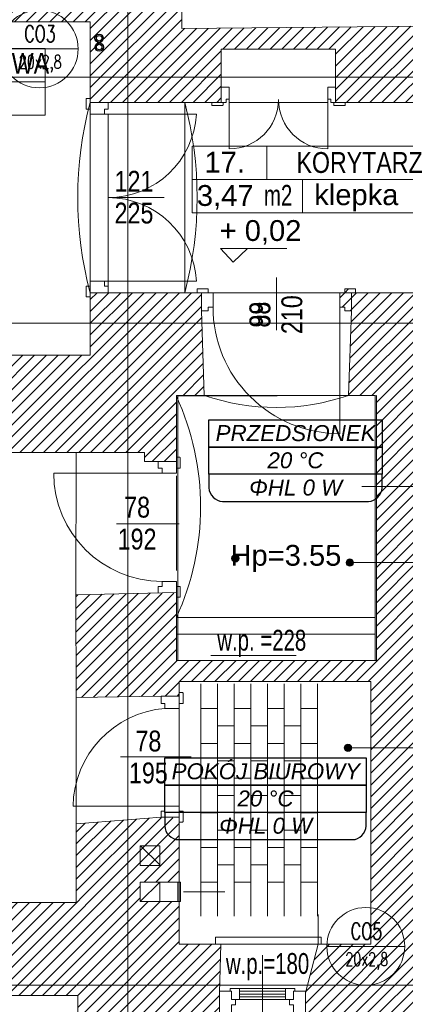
# Model space of a CAD drawing. Header units: millimetres. Extents: x -573548 to 674770, y -210017 to -47794.
# Tile 60 of 234: x 87049 to 89824, y -130159 to -123069. Entities that reach past the tile are written whole.
import ezdxf
from ezdxf.enums import TextEntityAlignment as Align
from ezdxf.lldxf.tags import DXFTag

# ---------------------------------------------------------------- set-up
doc = ezdxf.new("R2010")
doc.units = ezdxf.units.MM
for name, color, linetype, lineweight in [('_S_CO_OPIS_PION', 7, 'Continuous', 13), ('A.03 RZUT PARTERU_is$0$A-DRZWI_Nr_pióra__9', 8, 'Continuous', 9), ('A.03 RZUT PARTERU_is$0$A-OPISY-2_Nr_pióra__2', 8, 'Continuous', 9), ('A.03 RZUT PARTERU_is$0$A-OPISY-3_Nr_pióra__6', 8, 'Continuous', 9), ('A.03 RZUT PARTERU_is$0$A-WIDOK_Nr_pióra__1', 8, 'Continuous', 9), ('A.03 RZUT PARTERU_is$0$A-WYSOKOSCI_Nr_pióra__7', 8, 'Continuous', 9), ('A.03 RZUT PARTERU_is$0$detalokna_Nr_pióra__2', 8, 'Continuous', 9), ('A.03 RZUT PARTERU_is$0$detalokna_Nr_pióra__21', 8, 'Continuous', 9), ('A.03 RZUT PARTERU_is$0$DIM MALY_Nr_pióra__8', 8, 'Continuous', 9), ('A.03 RZUT PARTERU_is$0$Drawing & Figure_Nr_pióra__18', 8, 'Continuous', 9), ('A.03 RZUT PARTERU_is$0$DRZWI_Nr_pióra__41', 8, 'Continuous', 9), ('A.03 RZUT PARTERU_is$0$Koty_Nr_pióra__1', 8, 'Continuous', 9), ('A.03 RZUT PARTERU_is$0$Koty_Nr_pióra__61', 8, 'Continuous', 9), ('A.03 RZUT PARTERU_is$0$linia nadproza_Nr_pióra__1', 8, 'Continuous', 9), ('A.03 RZUT PARTERU_is$0$Nowe_A-OKNA-OPIS_Nr_pióra__59', 8, 'Continuous', 9), ('A.03 RZUT PARTERU_is$0$Nowe_A_płatwie_Nr_pióra__59', 8, 'Continuous', 9), ('A.03 RZUT PARTERU_is$0$opisy inne_Nr_pióra__1', 8, 'Continuous', 9), ('A.03 RZUT PARTERU_is$0$PARAPET_Nr_pióra__7', 8, 'Continuous', 9), ('A.03 RZUT PARTERU_is$0$podciagi_Nr_pióra__1', 8, 'Continuous', 9), ('A.03 RZUT PARTERU_is$0$POSADZKI_Nr_pióra__18', 8, 'Continuous', 9), ('A.03 RZUT PARTERU_is$0$PROG_Nr_pióra__6', 8, 'Continuous', 9), ('A.03 RZUT PARTERU_is$0$SCIANY_KONSTR_Nr_pióra__21', 8, 'Continuous', 9), ('A.03 RZUT PARTERU_is$0$Structural - Bearing_Nr_pióra__21', 8, 'Continuous', 9), ('A.03 RZUT PARTERU_is$0$Structural - Grid', 8, 'Continuous', 9), ('A.03 RZUT PARTERU_is$0$Structural - Grid_Nr_pióra__17', 8, 'Continuous', 9), ('A.03 RZUT PARTERU_is$0$WYCIĄG_Nr_pióra__1', 8, 'Continuous', 9), ('FLUID-Powrót', 7, 'Continuous', 30), ('FLUID-Zasilanie', 7, 'Continuous', 30)]:
    doc.layers.add(name, color=color, linetype=linetype, lineweight=lineweight)
doc.layers.add('SAN_Etykiety pomieszczeń na rzucie', color=7, linetype='Continuous')
doc.styles.add('A.03 RZUT PARTERU_is$0$STYL_AUTOMATYCZNY_2', font='arial.ttf')
doc.styles.add('A.03 RZUT PARTERU_is$0$STYL_AUTOMATYCZNY_3', font='arial.ttf', dxfattribs={"width": 0.8})
doc.styles.add('A.03 RZUT PARTERU_is$0$STYL_AUTOMATYCZNY_4', font='arial.ttf', dxfattribs={"width": 0.7})
doc.styles.add('Etykiety pomieszczeń na rzucie', font='ariali.ttf')
doc.styles.add('JOLARD', font='complex.shx', dxfattribs={"width": 0.7})
tags = doc.linetypes.add('DASH', pattern=[15, 10, -5]).pattern_tags.tags
tags[6:7] = [DXFTag(74, 4), DXFTag(75, 0), DXFTag(340, '0'), DXFTag(46, 0.0), DXFTag(50, 0.0), DXFTag(44, 0.0), DXFTag(45, 0.0)]
tags[4:5] = [DXFTag(74, 4), DXFTag(75, 0), DXFTag(340, '0'), DXFTag(46, 0.0), DXFTag(50, 0.0), DXFTag(44, 0.0), DXFTag(45, 0.0)]
pattern_1 = [(45, (655149.01, 0), (-42.426407, 42.426407), [])]

# ---------------------------------------------------------------- blocks, each defined once
blk = doc.blocks.new('A.03 RZUT PARTERU_is$0$Standardowy znacznik osi_2')
at = {"layer": 'A.03 RZUT PARTERU_is$0$Structural - Grid_Nr_pióra__17'}
blk.add_line((1000, 0), (17853.1, 0), dxfattribs=at)
at = {"layer": 'A.03 RZUT PARTERU_is$0$Structural - Grid_Nr_pióra__17', "style": 'A.03 RZUT PARTERU_is$0$STYL_AUTOMATYCZNY_2'}
for tag, p in [('AC_MarkerText_1_0', (5, -80)), ('AC_MarkerText_1_1', (19358.1, -80))]:
    blk.add_attdef(tag, text='', height=350, rotation=270, dxfattribs=at).set_placement(p, align=Align.TOP_CENTER)
blk = doc.blocks.new('A.03 RZUT PARTERU_is$0$Standardowy znacznik osi_3')
at = {"layer": 'A.03 RZUT PARTERU_is$0$Structural - Grid_Nr_pióra__17'}
blk.add_line((2962.2, 0), (40906.6, 0), dxfattribs=at)
at = {"layer": 'A.03 RZUT PARTERU_is$0$Structural - Grid_Nr_pióra__17', "style": 'A.03 RZUT PARTERU_is$0$STYL_AUTOMATYCZNY_2'}
for tag, p in [('AC_MarkerText_1_0', (-250, -335)), ('AC_MarkerText_1_1', (44118.7, -335))]:
    blk.add_attdef(tag, text='', height=350, rotation=180, dxfattribs=at).set_placement(p, align=Align.TOP_CENTER)
blk = doc.blocks.new('A.03 RZUT PARTERU_is$0$Standardowy znacznik osi_4')
at = {"layer": 'A.03 RZUT PARTERU_is$0$Structural - Grid_Nr_pióra__17'}
blk.add_line((1000, 0), (42868.7, 0), dxfattribs=at)
at = {"layer": 'A.03 RZUT PARTERU_is$0$Structural - Grid_Nr_pióra__17', "style": 'A.03 RZUT PARTERU_is$0$STYL_AUTOMATYCZNY_2'}
for tag, p in [('AC_MarkerText_1_0', (-250, -335)), ('AC_MarkerText_1_1', (44118.7, -335))]:
    blk.add_attdef(tag, text='', height=350, rotation=180, dxfattribs=at).set_placement(p, align=Align.TOP_CENTER)
blk = doc.blocks.new('A.03 RZUT PARTERU_is')
at = {"layer": 'A.03 RZUT PARTERU_is$0$A-OPISY-3_Nr_pióra__6'}
for points in [[(744671.7, -101978.1, 1), (744618.3, -101978.1, 1)], [(744658, -103312.4, 1), (744604.6, -103312.4, 1)]]:
    blk.add_hatch(color=256, dxfattribs=at).paths.add_polyline_path(points)
at = {"layer": 'A.03 RZUT PARTERU_is$0$A-WYSOKOSCI_Nr_pióra__7'}
blk.add_hatch(color=256, dxfattribs=at).paths.add_polyline_path([(743847.5, -101947.6, 1), (743794.1, -101947.6, 1)])
at = {"layer": 'A.03 RZUT PARTERU_is$0$Drawing & Figure_Nr_pióra__18'}
h = blk.add_hatch(dxfattribs=at)
h.set_pattern_fill('Common_Brick_0004', color=256, style=0, pattern_type=2)
h.set_pattern_definition(pattern_1)
h.paths.add_polyline_path([(735455.7, -98345.2), (735395.7, -98345.2), (735395.7, -98360.2), (735408.7, -98360.2), (735408.7, -98372.2, -0.371445), (735421.7, -98388.1), (735421.7, -98460.5, 0.436052), (735431.7, -98470.2), (735431.7, -98485.2), (735455.7, -98485.2), (735776.3, -98485.2), (736135, -98343.5), (736135, -98085.2), (737045, -98085.2), (737045, -97887.4), (737050.6, -97887.4), (738195, -97887.4), (738195, -98085.2), (742776.3, -98085.2), (742776.3, -98665.2), (743719.8, -98665.2), (743719.8, -98281.5), (744542.7, -98281.5), (744542.7, -98665.2), (746016.3, -98665.2), (746016.3, -98855.2), (746159.7, -98855.2), (746159.7, -98855), (746166.3, -98665.2), (747246.3, -98665.2), (747246.3, -98365.2), (747246.3, -98095.2), (747282, -97255.2), (747610.7, -97256.4), (750156.3, -97265.2), (750156.3, -98890.5), (750156.3, -99595.2), (750436.3, -99595.2), (750436.3, -99735.2), (750156.3, -99735.2), (750156.3, -100105.2), (749506.3, -100105.2), (748146.3, -100105.2), (748237.5, -100675.2), (747316.3, -100675.2), (747277.5, -100675.2), (747316.3, -100105.2), (746116.3, -100105.2), (746127, -99795.6), (745975, -99795.5), (745966.3, -100035.2), (745736.3, -100035.2), (745736.3, -100220.1), (745386.3, -100158.5), (745386.3, -100035.2), (744686.1, -100035.2), (744686.1, -100035.2), (744686.1, -100011, 0.414287), (744682.1, -100007), (744608, -100007), (744608, -100035.2), (744572.3, -100035.2), (744572.3, -100138.2), (744608, -100138.2), (744608, -100165.2), (744656.3, -100165.2), (744636.3, -100774.1), (744815.5, -100774.1), (744836.8, -100774), (744836.8, -101430.2), (744836.8, -101978.1), (744836.8, -102684), (744826.3, -102684), (744826.3, -102684.1), (743396.3, -102684.1), (743396.3, -102194.7), (743396.3, -102194.7), (743396.3, -102197.7), (743266.3, -102197.7), (743266.3, -102197.5), (742673.3, -102209.9), (742676.3, -102949.1), (743286.3, -102938.9), (743416.3, -102938.9), (743416.3, -102835.5), (744796.3, -102835.5), (744796.3, -103312.4), (744796.3, -104725.5), (744416.3, -104725.5), (744326.3, -105075.5), (744326.3, -105485.5), (744326.3, -105509.5), (744341.3, -105509.5, 0.436052), (744351, -105519.5), (744423.4, -105519.5, -0.371445), (744439.3, -105532.5), (744451.3, -105532.5), (744451.3, -105545.5), (744466.3, -105545.5), (744466.3, -105485.5), (745121.3, -105485.5), (745186.3, -105485.5), (745186.3, -105475.2), (745196.3, -105475.2, -0.334097), (745216.9, -105446.2), (745227.6, -105442, 0.270785), (745273.3, -105390.9), (745285.9, -105390.9), (745285.9, -105340.5), (745515.5, -105275.5), (745515.5, -105005.5), (745512, -104885.5), (745507.4, -104725.5), (745137.4, -104725.5), (745137.4, -103312.4), (745137.4, -101978.1), (745137.4, -101430.2), (745137.4, -100774.2), (749506.3, -100756.7), (750166.3, -100754.1), (750165.2, -101260.5), (750445.2, -101260.5), (750445.2, -101400.5), (750165.2, -101400.5), (750165.2, -101430.2), (750166.3, -103065.3), (750296.3, -103065.3), (750875.7, -103065.5), (750885.5, -101430.2), (750896.1, -99665.5), (751746.1, -99666.9), (751746.2, -98956.9), (750736.3, -98955.2), (750736.2, -98955.2), (750736.3, -98890.5), (750740.7, -96695.2), (750336.3, -96678.8), (750206.3, -96678.8), (750206.3, -97105.2), (747610.7, -97087), (747356.3, -97085.2), (747356.3, -96685.2), (747136, -96684.7), (747116.3, -98095.2), (746976.3, -98096.7), (746976.3, -98096.8), (746976.3, -98352.1), (746976.3, -98376.7), (746836.3, -98376.7), (746836.3, -98098.1), (743436.3, -98133.7), (743436.3, -96675.2), (742765, -96656.2), (742765, -97545.2), (736675, -97565.2), (736675, -96685.2), (736435, -96545.2), (736235, -96545.2), (736005, -96545.2), (735981, -96545.2), (735981, -96560.2, 0.436052), (735971, -96570), (735971, -96642.3, -0.371445), (735958, -96658.2), (735958, -96670.2), (735945, -96670.2), (735945, -96685.2), (736005, -96685.2), (736005, -96800.8), (736005, -97495.2), (735455.7, -97495.2)])
h = blk.add_hatch(dxfattribs=at)
h.set_pattern_fill('Common_Brick_0004', color=256, style=0, pattern_type=2)
h.set_pattern_definition(pattern_1)
h.paths.add_polyline_path([(737251.7, -100515), (737206.3, -100825.2), (737206.3, -101145.2), (737206.3, -101169.2), (737221.3, -101169.2, 0.436052), (737231, -101179.2), (737303.4, -101179.2, -0.371445), (737319.3, -101192.2), (737331.3, -101192.2), (737331.3, -101205.2), (737346.3, -101205.2), (737346.3, -101145.2), (737546.3, -101145.2), (737546.3, -101901.5), (737546.3, -102017.1), (737486.3, -102017.1), (737486.3, -102032.1), (737499.3, -102032.1), (737499.3, -102044.1, -0.371445), (737512.3, -102060), (737512.3, -102132.3, 0.436052), (737522.3, -102142.1), (737522.3, -102157.1), (737546.3, -102157.1), (737786.3, -102157.1), (737816.3, -102157.1), (738016.3, -102157.1), (738226.3, -102035.2), (738226.3, -101185.2), (738986.3, -101185.2), (738986.3, -101045.2), (738986.3, -100905.2), (739126.3, -100905.2), (739126.3, -101185.2), (739706.3, -101185.2), (739706.3, -100885.2), (740686.3, -100885.2), (740686.3, -101185.2), (741110.5, -101185.2), (741110.5, -100885.2), (742210.5, -100885.2), (742210.5, -101185.2), (742215, -101185.2), (743166.3, -101185.2), (743166.3, -101250.1), (743396.3, -101250.1), (743396.3, -100780.2), (743396.3, -100774.1), (743596.3, -100774.1), (743576.2, -100165.2), (743576.2, -100035.2), (742776.3, -100035.2), (742776.3, -100485.2), (742215, -100485.2), (737256.1, -100485.2)])
h = blk.add_hatch(dxfattribs=at)
h.set_pattern_fill('Common_Brick_0004', color=256, style=0, pattern_type=2)
h.set_pattern_definition(pattern_1)
h.paths.add_polyline_path([(741196.3, -105119.2), (741211.3, -105119.2, 0.436052), (741221, -105129.2), (741293.4, -105129.2, -0.371445), (741309.3, -105142.2), (741321.3, -105142.2), (741321.3, -105155.2), (741336.3, -105155.2), (741336.3, -105095.2), (741451.8, -105095.2), (742686.3, -105095.2), (742686.3, -105485.5), (743566.3, -105485.5), (743566.3, -105545.5), (743581.3, -105545.5), (743581.3, -105532.5), (743593.3, -105532.5, -0.371445), (743609.1, -105519.5), (743681.5, -105519.5, 0.436052), (743691.3, -105509.5), (743706.3, -105509.5), (743706.3, -105485.5), (743706.3, -105075.5), (743706.3, -105065.1), (743706.6, -105065.1), (743716.3, -104725.5), (743416.3, -104725.5), (743416.3, -104419.1), (743406.3, -104419.1), (743406.3, -104418.5), (743136.3, -104418.5), (743136.3, -104278.5), (743416.3, -104278.5), (743416.3, -104182.6), (743416.3, -103816.5), (743286.3, -103816.5), (743286.3, -103811.5), (742676.3, -103859.1), (742676.3, -103860.2), (742676.3, -104425.2), (741306.3, -104425.2), (741196.3, -104655.2), (741196.3, -104855.2), (741196.3, -105095.2)])
at = {"layer": 'A.03 RZUT PARTERU_is$0$A-DRZWI_Nr_pióra__9'}
for p, q in [((743307.5, -99350.6), (742906.5, -99350.6)), ((744116.3, -99924.5), (744116.3, -100305.5)), ((744116.3, -99924.5), (744116.3, -100305.5)), ((743416.5, -101698.1), (742965.5, -101698.1)), ((743503.6, -103376.8), (742993.8, -103376.8))]:
    blk.add_line(p, q, dxfattribs=at)
for points in [[(743776.2, -98644.5), (743776.2, -98999.5, 0.414113), (744131.2, -98644.6)], [(744486.2, -98644.5), (744486.2, -98999.5, -0.414113), (744131.2, -98644.6)], [(742879.3, -98749.3), (743540.4, -98749.3, -0.398292), (742906.5, -99349.8)], [(742879.3, -99951.2), (743540.4, -99951.2, 0.398292), (742906.5, -99350.6)], [(744572.3, -100138.2), (744572.3, -101050.2, -0.414312), (743660.3, -100137.9)], [(743293.3, -101334.1), (742513.8, -101334.1, 0.414209), (743293.3, -102113.7)], [(743316.3, -103732.5), (742652.6, -103732.5, -0.384616), (743313.3, -103027.9)]]:
    blk.add_lwpolyline(points, format="xyb", dxfattribs=at)
at = {"layer": 'A.03 RZUT PARTERU_is$0$A-OPISY-3_Nr_pióra__6'}
for p, q in [((740286.3, -98516.6), (742452.8, -98516.6)), ((744047.1, -98980.2), (744047.1, -99220.3)), ((743511, -99220.3), (745510.9, -99220.3)), ((744303.9, -99220.3), (744303.9, -99460.3)), ((745467.5, -101978.1), (744645, -101978.1)), ((745453.8, -103312.4), (744631.3, -103312.4))]:
    blk.add_line(p, q, dxfattribs=at)
for points in [[(740286.3, -98756.6), (740286.3, -98276.6), (742452.8, -98276.6), (742452.8, -98756.6)], [(743511, -99460.3), (743511, -98980.2), (745510.9, -98980.2), (745510.9, -99460.3)]]:
    blk.add_lwpolyline(points, close=True, dxfattribs=at)
for centre in [(744645, -101978.1), (744631.3, -103312.4)]:
    blk.add_circle(centre, 26.7, dxfattribs=at)
at = {"layer": 'A.03 RZUT PARTERU_is$0$A-WIDOK_Nr_pióra__1'}
for p, q in [((743276.3, -104155.3), (743139.5, -104018.5)), ((743136.3, -104418.5), (743276.3, -104278.5)), ((743276.3, -104278.5), (743276.3, -104418.5)), ((743416.3, -104278.5), (743416.3, -104418.5))]:
    blk.add_line(p, q, dxfattribs=at)
at = {"layer": 'A.03 RZUT PARTERU_is$0$A-WYSOKOSCI_Nr_pióra__7'}
blk.add_circle((743820.8, -101947.6), 26.7, dxfattribs=at)
at = {"layer": 'A.03 RZUT PARTERU_is$0$detalokna_Nr_pióra__2'}
blk.add_lwpolyline([(743679.1, -104725.5), (743679.1, -104675.5), (744439.3, -104675.5), (744439.3, -104725.5)], dxfattribs=at)
at = {"layer": 'A.03 RZUT PARTERU_is$0$detalokna_Nr_pióra__21'}
blk.add_line((743716.3, -104725.5), (744416.3, -104725.5), dxfattribs=at)
at = {"layer": 'A.03 RZUT PARTERU_is$0$DIM MALY_Nr_pióra__8'}
for p, q in [((744731.3, -101430.2), (745137.4, -101430.2)), ((744416.3, -104513), (744416.3, -104725.5))]:
    blk.add_line(p, q, dxfattribs=at)
at = {"layer": 'A.03 RZUT PARTERU_is$0$DRZWI_Nr_pióra__41'}
for p, q in [((742776.3, -98713.5), (742776.3, -98665.2)), ((743732.3, -98665.2), (743652, -98665.2)), ((744530.2, -98665.2), (744610.6, -98665.2)), ((742776.3, -99986.9), (742776.3, -100035.2)), ((743624.5, -100035.2), (743576.2, -100035.2)), ((744608, -100035.2), (744656.3, -100035.2)), ((743396.3, -101298.4), (743396.3, -101250.1)), ((743396.3, -102149.4), (743396.3, -102197.7)), ((743416.3, -102992.2), (743416.3, -102943.9)), ((743416.3, -103768.2), (743416.3, -103816.5))]:
    blk.add_line(p, q, dxfattribs=at)
for points in [[(743732.3, -98665.2), (743754.7, -98665.2), (743754.7, -98642.5), (743776.3, -98642.5), (743776.3, -98556), (743719.8, -98556)], [(744530.2, -98665.2), (744507.9, -98665.2), (744507.9, -98642.5), (744486.3, -98642.5), (744486.3, -98556), (744542.7, -98556)], [(742906.3, -98665.2), (742906.3, -98713.5), (742879.3, -98713.5), (742879.3, -98749.3), (742776.3, -98749.3), (742776.3, -98713.5), (742748.1, -98713.5)], [(742906.3, -100035.2), (742906.3, -99986.9), (742879.3, -99986.9), (742879.3, -99951.2), (742776.3, -99951.2), (742776.3, -99986.9), (742748.1, -99986.9)], [(743576.2, -100165.2), (743624.5, -100165.2), (743624.5, -100138.2), (743660.3, -100138.2), (743660.3, -100035.2), (743624.5, -100035.2), (743624.5, -100007)], [(744656.3, -100165.2), (744608, -100165.2), (744608, -100138.2), (744572.3, -100138.2), (744572.3, -100035.2), (744608, -100035.2), (744608, -100007)], [(743266.3, -101250.1), (743266.3, -101298.4), (743293.3, -101298.4), (743293.3, -101334.1), (743396.3, -101334.1), (743396.3, -101298.4), (743424.5, -101298.4)], [(743266.3, -102197.7), (743266.3, -102149.4), (743293.3, -102149.4), (743293.3, -102113.7), (743396.3, -102113.7), (743396.3, -102149.4), (743424.5, -102149.4)], [(743286.3, -102943.9), (743286.3, -102992.2), (743313.3, -102992.2), (743313.3, -103027.9), (743416.3, -103027.9), (743416.3, -102992.2), (743444.5, -102992.2)], [(743286.3, -103816.5), (743286.3, -103768.2), (743313.3, -103768.2), (743313.3, -103732.5), (743416.3, -103732.5), (743416.3, -103768.2), (743444.5, -103768.2)]]:
    blk.add_lwpolyline(points, dxfattribs=at)
for points in [[(742748.1, -98713.5), (742748.1, -98639.5, -0.414334), (742752.1, -98635.5), (742776.3, -98635.5)], [(743678.6, -98687.2), (743655.4, -98687.2, -0.414334), (743652, -98683.8), (743652, -98665.2)], [(743678.6, -98687.2), (743729, -98687.2, 0.414334), (743732.3, -98683.8), (743732.3, -98665.2)], [(744584, -98687.2), (744533.6, -98687.2, -0.414334), (744530.2, -98683.8), (744530.2, -98665.2)], [(744584, -98687.2), (744607.2, -98687.2, 0.414334), (744610.6, -98683.8), (744610.6, -98665.2)], [(742748.1, -99986.9), (742748.1, -100061, 0.414334), (742752.1, -100065), (742776.3, -100065)], [(743624.5, -100007), (743550.5, -100007, 0.414334), (743546.5, -100011), (743546.5, -100035.2)], [(744608, -100007), (744682.1, -100007, -0.414334), (744686.1, -100011), (744686.1, -100035.2)], [(743424.5, -101298.4), (743424.5, -101224.3, 0.414334), (743420.5, -101220.3), (743396.3, -101220.3)], [(743424.5, -102149.4), (743424.5, -102223.5, -0.414334), (743420.5, -102227.5), (743396.3, -102227.4)], [(743444.5, -102992.2), (743444.5, -102918.1, 0.414334), (743440.5, -102914.1), (743416.3, -102914.1)], [(743444.5, -103768.2), (743444.5, -103842.3, -0.414334), (743440.5, -103846.3), (743416.3, -103846.2)]]:
    blk.add_lwpolyline(points, format="xyb", dxfattribs=at)
at = {"layer": 'A.03 RZUT PARTERU_is$0$Koty_Nr_pióra__1'}
blk.add_lwpolyline([(744191.2, -99716.3), (743713.9, -99716.3), (743805.1, -99815.9), (743907.2, -99716.3)], dxfattribs=at)
at = {"layer": 'A.03 RZUT PARTERU_is$0$linia nadproza_Nr_pióra__1'}
for p, q in [((743456.3, -100035.2), (743456.3, -98665.2)), ((743576.2, -100035.2), (744656.1, -100035.2)), ((743596.3, -100774.1), (744636.3, -100774.1)), ((742673.3, -102209.9), (742676.3, -101188.9)), ((743396.3, -101354.1), (743396.3, -102034.1)), ((742676.3, -102949.1), (742676.3, -103860.2)), ((743416.3, -102938.9), (743416.3, -103811.5))]:
    blk.add_line(p, q, dxfattribs=at)
at = {"layer": 'A.03 RZUT PARTERU_is$0$Nowe_A-OKNA-OPIS_Nr_pióra__59'}
blk.add_line((744016.3, -104805.5), (744016.3, -106010.7), dxfattribs=at)
at = {"layer": 'A.03 RZUT PARTERU_is$0$Nowe_A_płatwie_Nr_pióra__59'}
for points in [[(743706.3, -105220.3), (743706.3, -105065.1), (743793.6, -105065.1), (743793.6, -105123.3), (743822.7, -105123.3), (743822.7, -105162.1), (743793.6, -105162.1), (743793.6, -105220.3)], [(743783.9, -105045.7), (743851.8, -105045.7), (743851.8, -105123.3), (743793.6, -105123.3), (743793.6, -105065.1), (743783.9, -105065.1)], [(744248.7, -105045.7), (744180.8, -105045.7), (744180.8, -105123.3), (744239, -105123.3), (744239, -105065.1), (744248.7, -105065.1)], [(744326.3, -105220.3), (744326.3, -105065.1), (744239, -105065.1), (744239, -105123.3), (744209.9, -105123.3), (744209.9, -105162.1), (744239, -105162.1), (744239, -105220.3)]]:
    blk.add_lwpolyline(points, close=True, dxfattribs=at)
for points in [[(743851.8, -105045.7), (744180.8, -105045.7)], [(744180.8, -105065.1), (743851.8, -105065.1)], [(744303.6, -105065.1), (744239, -105065.1)], [(744180.8, -105084.5), (743851.8, -105084.5)], [(744180.8, -105103.9), (743851.8, -105103.9)], [(744239, -105123.3), (743851.8, -105123.3)]]:
    blk.add_lwpolyline(points, dxfattribs=at)
at = {"layer": 'A.03 RZUT PARTERU_is$0$PARAPET_Nr_pióra__7'}
blk.add_line((744258.2, -102647.9), (743644.6, -102647.9), dxfattribs=at)
at = {"layer": 'A.03 RZUT PARTERU_is$0$podciagi_Nr_pióra__1'}
for p, q in [((743776.3, -98665.2), (744486.3, -98665)), ((743576.2, -100035.2), (744666.3, -100035.2)), ((743396.3, -102374.1), (744826.3, -102374.1)), ((743396.3, -102494.1), (744826.3, -102494.1))]:
    blk.add_line(p, q, dxfattribs=at)
for centre, radius, start, end in [((745337.5, -99350.2), 2651.2, 165.02684, 194.97316), ((740895.1, -99350.2), 2651.2, 345.02684, 14.97316), ((741660.9, -101577.2), 1909.7, 335.33401, 24.66795), ((744116.3, -99261), 1600, 251.03449, 288.96551)]:
    blk.add_arc(centre, radius, start, end, dxfattribs=at)
at = {"layer": 'A.03 RZUT PARTERU_is$0$POSADZKI_Nr_pióra__18'}
for p, q in [((743571.7, -102851.9), (743571.7, -104524.4)), ((743691.7, -102851.9), (743691.7, -104524.4)), ((743811.7, -102851.9), (743811.7, -104524.4)), ((743931.7, -102851.9), (743931.7, -104524.4)), ((744051.7, -102851.9), (744051.7, -104524.4)), ((744171.7, -102851.9), (744171.7, -104524.4)), ((744291.7, -102851.9), (744291.7, -104524.4)), ((744411.7, -102851.9), (744411.7, -104524.4)), ((743571.7, -103029.8), (743691.7, -103029.8)), ((743811.7, -103029.8), (743931.7, -103029.8)), ((744051.7, -103029.8), (744171.7, -103029.8)), ((744291.7, -103029.8), (744411.7, -103029.8)), ((743691.7, -103154.8), (743811.7, -103154.8)), ((743931.7, -103154.8), (744051.7, -103154.8)), ((744171.7, -103154.8), (744291.7, -103154.8)), ((743571.7, -103279.8), (743691.7, -103279.8)), ((743811.7, -103279.8), (743931.7, -103279.8)), ((744051.7, -103279.8), (744171.7, -103279.8)), ((744291.7, -103279.8), (744411.7, -103279.8)), ((743691.7, -103404.8), (743811.7, -103404.8)), ((743931.7, -103404.8), (744051.7, -103404.8)), ((744171.7, -103404.8), (744291.7, -103404.8)), ((743571.7, -103529.8), (743691.7, -103529.8)), ((743811.7, -103529.8), (743931.7, -103529.8)), ((744051.7, -103529.8), (744171.7, -103529.8)), ((744291.7, -103529.8), (744411.7, -103529.8)), ((743691.7, -103654.8), (743811.7, -103654.8)), ((743931.7, -103654.8), (744051.7, -103654.8)), ((744171.7, -103654.8), (744291.7, -103654.8)), ((743571.7, -103779.8), (743691.7, -103779.8)), ((743811.7, -103779.8), (743931.7, -103779.8)), ((744051.7, -103779.8), (744171.7, -103779.8)), ((744291.7, -103779.8), (744411.7, -103779.8)), ((743691.7, -103904.8), (743811.7, -103904.8)), ((743931.7, -103904.8), (744051.7, -103904.8)), ((744171.7, -103904.8), (744291.7, -103904.8)), ((743571.7, -104029.8), (743691.7, -104029.8)), ((743811.7, -104029.8), (743931.7, -104029.8)), ((744051.7, -104029.8), (744171.7, -104029.8)), ((744291.7, -104029.8), (744411.7, -104029.8)), ((743691.7, -104154.8), (743811.7, -104154.8)), ((743931.7, -104154.8), (744051.7, -104154.8)), ((744171.7, -104154.8), (744291.7, -104154.8)), ((743571.7, -104279.8), (743691.7, -104279.8)), ((743811.7, -104279.8), (743931.7, -104279.8)), ((744051.7, -104279.8), (744171.7, -104279.8)), ((744291.7, -104279.8), (744411.7, -104279.8))]:
    blk.add_line(p, q, dxfattribs=at)
at = {"layer": 'A.03 RZUT PARTERU_is$0$PROG_Nr_pióra__6'}
for p, q in [((742776.3, -100035.2), (742776.3, -98749.3)), ((742906.3, -100035.2), (742906.3, -98749.3))]:
    blk.add_line(p, q, dxfattribs=at)
at = {"layer": 'A.03 RZUT PARTERU_is$0$SCIANY_KONSTR_Nr_pióra__21'}
for p, q in [((743576.2, -100035.2), (743576.2, -100165.2)), ((744656.1, -100035.2), (744656.1, -100165.2)), ((743596.3, -100774.1), (743576.2, -100165.2)), ((744636.3, -100774.1), (744656.3, -100165.2)), ((743396.3, -100774.1), (743596.3, -100774.1)), ((743396.3, -100774.1), (743396.3, -101250.1)), ((744636.3, -100774.1), (744826.3, -100774.1)), ((744826.3, -100774.1), (744826.3, -102684.1)), ((743396.3, -102194.7), (743396.3, -102684.1)), ((743396.3, -102684.1), (744826.3, -102684.1)), ((744796.3, -102835.5), (743416.3, -102835.5)), ((743416.3, -102938.9), (743416.3, -102835.5)), ((744796.3, -102835.5), (744796.3, -104725.5)), ((743416.3, -102938.9), (743286.3, -102938.9)), ((743416.3, -103811.5), (743416.3, -104182.6)), ((743416.3, -103845.2), (743416.3, -104182.6)), ((743416.3, -103846.2), (743416.3, -104725.5)), ((743136.3, -104278.5), (743136.3, -104418.5)), ((743136.3, -104278.5), (743416.3, -104278.5)), ((743416.3, -104322.6), (743416.3, -104725.5)), ((743136.3, -104418.5), (743416.3, -104418.5)), ((743716.3, -104725.5), (743416.3, -104725.5)), ((743706.3, -105075.5), (743716.3, -104725.5)), ((744416.3, -104725.5), (744326.3, -105075.5)), ((744796.3, -104725.5), (744416.3, -104725.5)), ((743706.3, -105075.5), (743706.3, -105485.5)), ((744326.3, -105485.5), (744326.3, -105075.5))]:
    blk.add_line(p, q, dxfattribs=at)
blk.add_lwpolyline([(743136.3, -104158.5), (743276.3, -104158.5), (743276.3, -104018.5), (743136.3, -104018.5)], close=True, dxfattribs=at)
at = {"layer": 'A.03 RZUT PARTERU_is$0$Structural - Bearing_Nr_pióra__21'}
for p, q in [((743436.3, -96675.2), (743436.3, -98133.7)), ((740626.3, -98085.2), (742426.3, -98085.2)), ((742776.3, -98085.2), (742426.3, -98085.2)), ((742776.3, -98085.2), (742776.3, -98665.2)), ((743436.3, -98133.7), (746836.3, -98098.1)), ((743719.8, -98281.5), (744542.7, -98281.5)), ((743719.8, -98665.2), (743719.8, -98281.5)), ((744542.7, -98281.5), (744542.7, -98665.2)), ((742776.3, -98665.2), (743719.8, -98665.2)), ((746016.3, -98665.2), (744542.7, -98665.2)), ((742776.3, -100035.2), (742776.3, -100485.2)), ((742776.3, -100035.2), (743576.2, -100035.2)), ((744656.1, -100035.2), (745386.3, -100035.2)), ((742776.3, -100485.2), (737256.1, -100485.2)), ((743166.3, -101185.2), (742210.5, -101185.2)), ((743166.3, -101185.2), (743166.3, -101250.1)), ((743396.3, -101250.1), (743166.3, -101250.1)), ((743396.3, -102194.7), (742673.3, -102209.9)), ((742673.3, -102209.9), (742676.3, -102949.1)), ((743286.3, -102938.9), (742676.3, -102949.1)), ((743286.3, -103811.5), (742676.3, -103859.1)), ((742676.3, -103860.2), (742676.3, -104425.2)), ((743416.3, -103811.5), (743286.3, -103811.5)), ((742676.3, -104425.2), (741306.3, -104425.2)), ((742686.3, -105095.2), (741336.3, -105095.2)), ((742686.3, -105095.2), (742686.3, -105485.5))]:
    blk.add_line(p, q, dxfattribs=at)
blk.add_lwpolyline([(743406.8, -100780.1), (744836.8, -100774), (744836.8, -102684), (743406.8, -102684)], close=True, dxfattribs=at)
at = {"layer": 'A.03 RZUT PARTERU_is$0$WYCIĄG_Nr_pióra__1'}
blk.add_lwpolyline([(743426.3, -104279.1), (743406.3, -104279.1), (743406.3, -104419.1), (743426.3, -104419.1)], close=True, dxfattribs=at)
blk.add_lwpolyline([(743447, -104349.1), (743597.6, -104349.1), (743745.4, -104349.1)], dxfattribs=at)
at = {"layer": 'A.03 RZUT PARTERU_is$0$Structural - Grid', "zscale": 1000}
for name, p, rotation in [('A.03 RZUT PARTERU_is$0$Standardowy znacznik osi_2', (743046.3, -108395.1), 90), ('A.03 RZUT PARTERU_is$0$Standardowy znacznik osi_4', (776832.4, -98482.5), 180), ('A.03 RZUT PARTERU_is$0$Standardowy znacznik osi_3', (776832.4, -100254.9), 180), ('A.03 RZUT PARTERU_is$0$Standardowy znacznik osi_3', (776835.6, -105021.8), 180)]:
    blk.add_blockref(name, p, dxfattribs=dict(at, rotation=rotation))
at = {"layer": 'A.03 RZUT PARTERU_is$0$A-OPISY-2_Nr_pióra__2', "char_height": 150}
for s, insert, attachment_point, style in [('\\A1;{\\pql;\\fArial|b0|i0|c238|p0;\\W0.800000;KLATKA SCHODOWA}', (740786.2, -98460.2), 7, 'A.03 RZUT PARTERU_is$0$STYL_AUTOMATYCZNY_3'), ('\\A1;{\\pql;\\fArial|b0|i0|c238|p0;\\W1.000000;17.}', (743598.7, -99170.7), 7, 'A.03 RZUT PARTERU_is$0$STYL_AUTOMATYCZNY_2'), ('\\A1;{\\pql;\\fArial|b0|i0|c238|p0;\\W0.800000;KORYTARZ}', (744261, -99174.6), 7, 'A.03 RZUT PARTERU_is$0$STYL_AUTOMATYCZNY_3'), ('\\A1;{\\pql;\\fArial|b0|i0|c238|p0;\\W1.000000;3,47}', (743544.1, -99438), 7, 'A.03 RZUT PARTERU_is$0$STYL_AUTOMATYCZNY_2'), ('\\A1;{\\pqr;\\fArial|b0|i0|c238|p0;\\W0.700000;m2}', (744230.6, -99258.8), 3, 'A.03 RZUT PARTERU_is$0$STYL_AUTOMATYCZNY_4'), ('\\A1;{\\pql;\\fArial|b0|i0|c238|p0;\\W1.000000;klepka}', (744388.9, -99449.7), 7, 'A.03 RZUT PARTERU_is$0$STYL_AUTOMATYCZNY_2')]:
    blk.add_mtext(s, dxfattribs=dict(at, insert=insert, attachment_point=attachment_point, style=style))
at = {"layer": 'A.03 RZUT PARTERU_is$0$A-WYSOKOSCI_Nr_pióra__7', "insert": (744184.9, -101948.5), "char_height": 150, "attachment_point": 5, "style": 'A.03 RZUT PARTERU_is$0$STYL_AUTOMATYCZNY_2'}
blk.add_mtext('\\A1;{\\pqc;\\fArial|b0|i0|c238|p0;\\W1.000000;Hp=3.55}', dxfattribs=at)
at = {"layer": 'A.03 RZUT PARTERU_is$0$Koty_Nr_pióra__61', "insert": (743708, -99690.3), "char_height": 150, "attachment_point": 7, "style": 'A.03 RZUT PARTERU_is$0$STYL_AUTOMATYCZNY_2'}
blk.add_mtext('\\A1;{\\pql;\\fArial|b0|i0|c238|p0;\\W1.000000;+ 0,02}', dxfattribs=at)
at = {"layer": 'A.03 RZUT PARTERU_is$0$opisy inne_Nr_pióra__1', "char_height": 150, "attachment_point": 5, "style": 'A.03 RZUT PARTERU_is$0$STYL_AUTOMATYCZNY_3'}
for s, insert in [('\\A1;{\\pqc;\\fArial|b0|i0|c238|p0;\\W0.800000;121}', (743091.5, -99232.7)), ('\\A1;{\\pqc;\\fArial|b0|i0|c238|p0;\\W0.800000;225}', (743091.5, -99462.7)), ('\\A1;{\\pqc;\\fArial|b0|i0|c238|p0;\\W0.800000;78}', (743113.8, -101580.3)), ('\\A1;{\\pqc;\\fArial|b0|i0|c238|p0;\\W0.800000;192}', (743113.8, -101810.1)), ('\\A1;{\\pqc;\\fArial|b0|i0|c238|p0;\\W0.800000;78}', (743195.1, -103264.1)), ('\\A1;{\\pqc;\\fArial|b0|i0|c238|p0;\\W0.800000;195}', (743195.1, -103493.9))]:
    blk.add_mtext(s, dxfattribs=dict(at, insert=insert))
at = {"layer": 'A.03 RZUT PARTERU_is$0$opisy inne_Nr_pióra__1', "char_height": 150, "attachment_point": 5, "rotation": 90, "style": 'A.03 RZUT PARTERU_is$0$STYL_AUTOMATYCZNY_3'}
for s, insert in [('\\A1;{\\pqc;\\fArial|b0|i0|c238|p0;\\W0.800000;210}', (744228.4, -100193)), ('\\A1;{\\pqc;\\fArial|b0|i0|c238|p0;\\W0.800000;210}', (744228.4, -100193)), ('\\A1;{\\pqc;\\fArial|b0|i0|c238|p0;\\W0.800000;98}', (743998.5, -100193)), ('\\A1;{\\pqc;\\fArial|b0|i0|c238|p0;\\W0.800000;89}', (743998.5, -100193))]:
    blk.add_mtext(s, dxfattribs=dict(at, insert=insert))
at = {"layer": 'A.03 RZUT PARTERU_is$0$PARAPET_Nr_pióra__7', "char_height": 150, "attachment_point": 7, "style": 'A.03 RZUT PARTERU_is$0$STYL_AUTOMATYCZNY_4'}
for s, insert in [('\\A1;{\\pql;\\fArial|b0|i0|c238|p0;\\W0.700000;w.p. =228}', (743690.8, -102657.4)), ('\\A1;{\\pql;\\fArial|b0|i0|c238|p0;\\W0.700000;w.p.=180}', (743753, -104985.1))]:
    blk.add_mtext(s, dxfattribs=dict(at, insert=insert))

msp = doc.modelspace()

# ---------------------------------------------------------------- linework, layer by layer
at = {"layer": '_S_CO_OPIS_PION', "lineweight": 9, "ltscale": 50}
for p, q in [((86910, -123279.8), (87470.4, -123279.8)), ((89260, -129741.7), (89820.4, -129741.7))]:
    msp.add_line(p, q, dxfattribs=at)
for centre in [(87190.2, -123279.8), (89540.2, -129741.7)]:
    msp.add_circle(centre, 280.2, dxfattribs=at)
at = {"layer": 'FLUID-Powrót', "color": 142, "linetype": 'DASH', "ltscale": 2}
msp.add_circle((87621.4, -123266.4, 0), 30, dxfattribs=at)
at = {"layer": 'FLUID-Powrót', "color": 142, "linetype": 'DASH', "ltscale": 10}
msp.add_circle((87621, -123266.4, 0), 20, dxfattribs=at)
at = {"layer": 'FLUID-Zasilanie', "color": 11, "linetype": 'Continuous'}
for centre, radius in [((87620.5, -123202.8, 0), 30), ((87621, -123202.8, 0), 20)]:
    msp.add_circle(centre, radius, dxfattribs=at)
at = {"layer": 'SAN_Etykiety pomieszczeń na rzucie'}
for points in [[(88410.5, -126146.2), (88410.5, -125950.2), (89657.5, -125950.2), (89657.5, -126146.2), (88410.5, -126146.2)], [(88410.5, -126342.2), (88410.5, -126146.2), (89657.5, -126146.2), (89657.5, -126342.2), (88410.5, -126342.2)], [(88093.7, -128581.2), (88093.7, -128385.2), (89542.7, -128385.2), (89542.7, -128581.2), (88093.7, -128581.2)], [(88093.7, -128777.2), (88093.7, -128581.2), (89542.7, -128581.2), (89542.7, -128777.2), (88093.7, -128777.2)]]:
    msp.add_lwpolyline(points, dxfattribs=at)
for points in [[(88410.5, -126342.2), (88410.5, -126351.2), (88410.5, -126431.2), (88410.5, -126440.2), (88410.5, -126440.2), (88410.5, -126489.2), (88459.5, -126538.2), (88508.5, -126538.2), (88508.5, -126538.2), (88517.5, -126538.2), (89550.5, -126538.2), (89559.5, -126538.2), (89559.5, -126538.2), (89608.5, -126538.2), (89657.5, -126489.2), (89657.5, -126440.2), (89657.5, -126440.2), (89657.5, -126431.2), (89657.5, -126351.2), (89657.5, -126342.2)], [(88093.7, -128777.2), (88093.7, -128786.2), (88093.7, -128866.2), (88093.7, -128875.2), (88093.7, -128875.2), (88093.7, -128924.2), (88142.7, -128973.2), (88191.7, -128973.2), (88191.7, -128973.2), (88200.7, -128973.2), (89435.7, -128973.2), (89444.7, -128973.2), (89444.7, -128973.2), (89493.7, -128973.2), (89542.7, -128924.2), (89542.7, -128875.2), (89542.7, -128875.2), (89542.7, -128866.2), (89542.7, -128786.2), (89542.7, -128777.2)]]:
    msp.add_open_spline(points, degree=3, knots=[0, 0, 0, 0, 0.05, 0.05, 0.05, 0.050001, 0.1, 0.1, 0.1, 0.100001, 0.15, 0.15, 0.15, 0.150001, 0.2, 0.2, 0.2, 0.200001, 1, 1, 1, 1], dxfattribs=at)

# ---------------------------------------------------------------- block references
at = {"color": 150}
msp.add_blockref('A.03 RZUT PARTERU_is', (-655219.6, -25000), dxfattribs=at)

# ---------------------------------------------------------------- texts
at = {"layer": '_S_CO_OPIS_PION', "lineweight": 9, "ltscale": 50, "style": 'JOLARD', "width": 0.7}
for s, height, p in [('CO3', 120, (87195.3, -123170.2)), ('20x2,8', 96, (87197.1, -123372.2)), ('CO5', 120, (89545.3, -129632.1)), ('20x2,8', 96, (89547.1, -129834))]:
    msp.add_text(s, height=height, dxfattribs=at).set_placement(p, align=Align.MIDDLE_CENTER)
at = {"layer": 'SAN_Etykiety pomieszczeń na rzucie', "style": 'Etykiety pomieszczeń na rzucie'}
for s, p in [('PRZEDSIONEK', (88459.5, -126103.2)), ('20 °C', (88832.5, -126299.2)), ('ΦHL 0 W', (88700.5, -126495.2)), ('POKÓJ BIUROWY', (88142.7, -128538.2)), ('20 °C', (88616.7, -128734.2)), ('ΦHL 0 W', (88484.7, -128930.2))]:
    msp.add_text(s, height=115, dxfattribs=at).set_placement(p)

doc.saveas('drawing.dxf')
